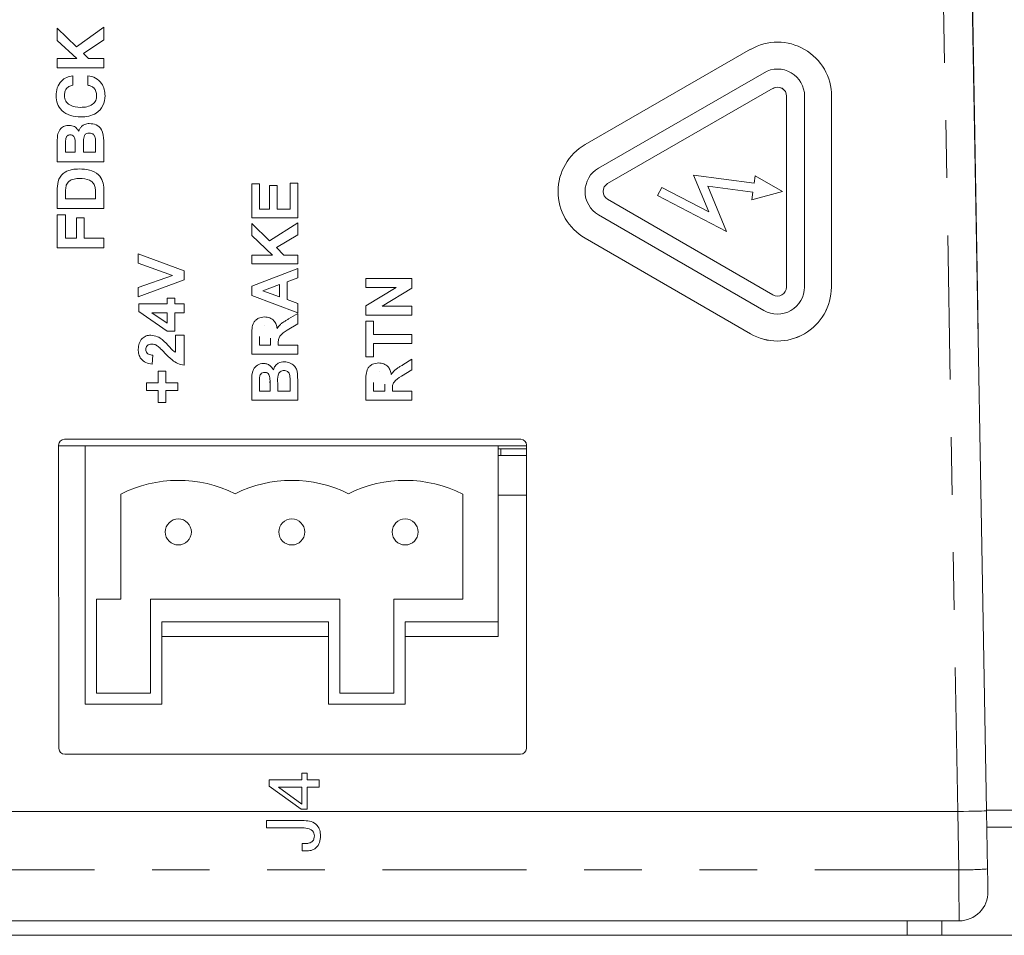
# Model space of a CAD drawing. Header units: inches. Extents: x 0.8 to 33.2, y 0.3 to 21.8.
# Tile 10 of 49: x 11.2 to 12.9, y 5.4 to 7. Entities that reach past the tile are written whole.
import ezdxf

# ---------------------------------------------------------------- set-up
doc = ezdxf.new("R2010")
doc.units = ezdxf.units.IN
doc.header["$MEASUREMENT"] = 0
doc.linetypes.add('PHANTOM', pattern=[0.5, 0.25, -0.05, 0.05, -0.05, 0.05, -0.05])

msp = doc.modelspace()

# ---------------------------------------------------------------- linework, layer by layer
at = {"color": 7, "linetype": 'Continuous', "lineweight": 15}
for p, q in [((12.8338, 7.8879), (12.8585, 6.4729)), ((12.8365, 7.7307), (12.8736, 5.6029)), ((11.2609, 6.9404), (11.2609, 6.9617)), ((11.2609, 6.9617), (11.2943, 6.9296)), ((11.2943, 6.9296), (11.3418, 6.9638)), ((11.3418, 6.9638), (11.3418, 6.9418)), ((11.2951, 6.9093), (11.2609, 6.9404)), ((11.2951, 6.9093), (11.2609, 6.9404)), ((11.2609, 6.9404), (11.2609, 6.9404)), ((11.3418, 6.9418), (11.3066, 6.9177)), ((11.3418, 6.9418), (11.3066, 6.9177)), ((11.3418, 6.9418), (11.3418, 6.9418)), ((12.4642, 6.9251), (12.177, 6.7596)), ((11.2609, 6.9093), (11.2951, 6.9093)), ((11.2609, 6.8927), (11.2609, 6.9093)), ((11.3066, 6.9177), (11.3154, 6.9093)), ((11.3154, 6.9093), (11.3418, 6.9093)), ((11.3418, 6.9093), (11.3418, 6.8927)), ((11.3418, 6.8927), (11.2609, 6.8927)), ((11.3418, 6.8927), (11.2609, 6.8927)), ((11.2609, 6.8927), (11.2609, 6.8927)), ((11.3418, 6.8927), (11.3418, 6.8927)), ((11.2878, 6.8792), (11.2878, 6.8626)), ((11.3138, 6.8626), (11.3138, 6.8792)), ((12.4876, 6.8845), (12.2004, 6.719)), ((11.2878, 6.8626), (11.2878, 6.8626)), ((11.3138, 6.8626), (11.3138, 6.8626)), ((12.5032, 6.8574), (12.216, 6.6919)), ((12.5032, 6.8574), (12.216, 6.6919)), ((11.2588, 6.8445), (11.2588, 6.8445)), ((11.3439, 6.8445), (11.3439, 6.8445)), ((12.5263, 6.5124), (12.5266, 6.8438)), ((12.5576, 6.5124), (12.5579, 6.8438)), ((12.5576, 6.5124), (12.5579, 6.8438)), ((12.6045, 6.5123), (12.6048, 6.8438)), ((12.6045, 6.5122), (12.6048, 6.8438)), ((11.3018, 6.8077), (11.3018, 6.8077)), ((11.2609, 6.7299), (11.2609, 6.7686)), ((11.2831, 6.7766), (11.2831, 6.7766)), ((11.3162, 6.7797), (11.3162, 6.7797)), ((11.2754, 6.7641), (11.2754, 6.7465)), ((11.292, 6.7465), (11.292, 6.7647)), ((11.3065, 6.7663), (11.3065, 6.7465)), ((11.3273, 6.7465), (11.3273, 6.7667)), ((11.3418, 6.7663), (11.3418, 6.7299)), ((11.2754, 6.7465), (11.292, 6.7465)), ((11.3065, 6.7465), (11.3273, 6.7465)), ((11.3418, 6.7299), (11.2609, 6.7299)), ((11.3418, 6.7299), (11.2609, 6.7299)), ((11.2609, 6.7299), (11.2609, 6.7299)), ((11.3418, 6.7299), (11.3418, 6.7299)), ((11.3, 6.7009), (11.3, 6.7009)), ((12.3653, 6.7065), (12.3916, 6.6427)), ((12.3653, 6.7065), (12.3916, 6.6427)), ((12.4703, 6.6926), (12.3653, 6.7065)), ((12.3653, 6.7065), (12.3653, 6.7065)), ((12.472, 6.7057), (12.4703, 6.6926)), ((12.5196, 6.6781), (12.472, 6.7057)), ((11.2609, 6.649), (11.2609, 6.6835)), ((11.2754, 6.6814), (11.2754, 6.6656)), ((11.3418, 6.6822), (11.3418, 6.649)), ((11.5984, 6.6325), (11.5984, 6.6918)), ((11.5984, 6.6918), (11.6117, 6.6918)), ((11.6117, 6.6918), (11.6117, 6.6478)), ((11.6291, 6.6478), (11.6291, 6.6888)), ((11.6291, 6.6888), (11.6424, 6.6888)), ((11.6424, 6.6888), (11.6424, 6.6478)), ((11.665, 6.6478), (11.665, 6.6928)), ((11.665, 6.6928), (11.6783, 6.6928)), ((11.6783, 6.6928), (11.6783, 6.6325)), ((12.31, 6.6853), (12.3028, 6.6714)), ((12.3916, 6.6427), (12.31, 6.6853)), ((12.3901, 6.6874), (12.4682, 6.6771)), ((12.3901, 6.6874), (12.4682, 6.6771)), ((12.4225, 6.609), (12.3901, 6.6874)), ((11.2754, 6.6656), (11.3273, 6.6656)), ((11.3273, 6.6656), (11.3273, 6.68)), ((12.216, 6.6649), (12.5029, 6.4989)), ((12.3028, 6.6714), (12.4225, 6.609)), ((12.3028, 6.6714), (12.4225, 6.609)), ((12.3028, 6.6714), (12.3028, 6.6714)), ((12.4665, 6.6639), (12.5196, 6.6781)), ((12.4665, 6.6639), (12.5196, 6.6781)), ((12.4682, 6.6771), (12.4665, 6.6639)), ((12.5196, 6.6781), (12.5196, 6.6781)), ((11.3418, 6.649), (11.2609, 6.649)), ((11.3418, 6.649), (11.2609, 6.649)), ((11.2609, 6.649), (11.2609, 6.649)), ((11.3418, 6.649), (11.3418, 6.649)), ((11.6117, 6.6478), (11.6291, 6.6478)), ((11.6424, 6.6478), (11.665, 6.6478)), ((12.4665, 6.6639), (12.4665, 6.6639)), ((11.2609, 6.5806), (11.2609, 6.6376)), ((11.2609, 6.6376), (11.2754, 6.6376)), ((11.2754, 6.6376), (11.2754, 6.5972)), ((11.2941, 6.5972), (11.2941, 6.6324)), ((11.2941, 6.6324), (11.3076, 6.6324)), ((11.3076, 6.6324), (11.3076, 6.5972)), ((11.6783, 6.6325), (11.5984, 6.6325)), ((11.6783, 6.6325), (11.5984, 6.6325)), ((11.5984, 6.6325), (11.5984, 6.6325)), ((11.6783, 6.6325), (11.6783, 6.6325)), ((12.2003, 6.6378), (12.4872, 6.4718)), ((12.2003, 6.6378), (12.4872, 6.4719)), ((11.5984, 6.6017), (11.5984, 6.6227)), ((11.5984, 6.6227), (11.6293, 6.5924)), ((11.6293, 6.5924), (11.6783, 6.6238)), ((11.6783, 6.6238), (11.6783, 6.6033)), ((11.2754, 6.5972), (11.2941, 6.5972)), ((11.3076, 6.5972), (11.3418, 6.5972)), ((11.3418, 6.5972), (11.3418, 6.5806)), ((11.6342, 6.568), (11.5984, 6.6017)), ((11.6342, 6.568), (11.5984, 6.6017)), ((11.5984, 6.6017), (11.5984, 6.6017)), ((11.6783, 6.6033), (11.6412, 6.5808)), ((11.6783, 6.6033), (11.6412, 6.5808)), ((11.6783, 6.6033), (11.6783, 6.6033)), ((12.1768, 6.5973), (12.4638, 6.4313)), ((12.1768, 6.5972), (12.4638, 6.4312)), ((12.4225, 6.609), (12.4225, 6.609)), ((11.3418, 6.5806), (11.2609, 6.5806)), ((11.3418, 6.5806), (11.2609, 6.5806)), ((11.2609, 6.5806), (11.2609, 6.5806)), ((11.3418, 6.5806), (11.3418, 6.5806)), ((11.6412, 6.5808), (11.6542, 6.568)), ((11.4014, 6.5537), (11.4014, 6.57)), ((11.4014, 6.57), (11.4813, 6.5406)), ((11.5984, 6.568), (11.6342, 6.568)), ((11.5984, 6.5526), (11.5984, 6.568)), ((11.6542, 6.568), (11.6783, 6.568)), ((11.6783, 6.568), (11.6783, 6.5526)), ((11.4608, 6.5327), (11.4014, 6.5537)), ((11.4608, 6.5327), (11.4014, 6.5537)), ((11.4014, 6.5537), (11.4014, 6.5537)), ((11.6783, 6.5526), (11.5984, 6.5526)), ((11.6783, 6.5526), (11.5984, 6.5526)), ((11.5984, 6.5526), (11.5984, 6.5526)), ((11.6783, 6.5526), (11.6783, 6.5526)), ((11.4014, 6.5116), (11.4608, 6.5327)), ((11.4813, 6.5406), (11.4813, 6.5249)), ((11.5984, 6.5141), (11.6783, 6.5445)), ((11.6783, 6.5282), (11.6598, 6.5214)), ((11.6783, 6.5282), (11.6598, 6.5214)), ((11.6783, 6.5445), (11.6783, 6.5282)), ((11.6783, 6.5282), (11.6783, 6.5282)), ((11.4813, 6.5249), (11.4014, 6.4953)), ((11.4813, 6.5249), (11.4014, 6.4953)), ((11.4014, 6.4953), (11.4014, 6.5116)), ((11.4813, 6.5249), (11.4813, 6.5249)), ((11.5984, 6.4979), (11.5984, 6.5141)), ((11.6465, 6.5166), (11.6179, 6.5061)), ((11.6465, 6.5166), (11.6179, 6.5061)), ((11.6465, 6.4956), (11.6465, 6.5166)), ((11.6598, 6.5214), (11.6598, 6.4908)), ((11.7964, 6.5117), (11.7964, 6.5271)), ((11.7964, 6.5271), (11.8763, 6.5271)), ((11.8489, 6.5117), (11.7964, 6.5117)), ((11.7964, 6.4797), (11.8489, 6.5117)), ((11.8489, 6.5117), (11.7964, 6.5117)), ((11.7964, 6.5117), (11.7964, 6.5117)), ((11.8763, 6.5105), (11.8246, 6.479)), ((11.8763, 6.5105), (11.8246, 6.479)), ((11.8763, 6.5271), (11.8763, 6.5105)), ((11.8763, 6.5105), (11.8763, 6.5105)), ((11.4014, 6.4953), (11.4014, 6.4953)), ((11.6783, 6.4677), (11.5984, 6.4979)), ((11.5984, 6.4979), (11.5984, 6.4979)), ((11.6783, 6.4677), (11.5984, 6.4979)), ((11.6179, 6.5061), (11.6465, 6.4956)), ((11.4025, 6.4697), (11.4025, 6.4831)), ((11.4025, 6.4831), (11.4516, 6.4831)), ((11.4516, 6.4831), (11.4516, 6.4933)), ((11.4516, 6.4933), (11.4649, 6.4933)), ((11.4649, 6.4933), (11.4649, 6.4831)), ((11.4649, 6.4831), (11.4813, 6.4831)), ((11.4813, 6.4831), (11.4813, 6.4677)), ((11.6598, 6.4908), (11.6783, 6.4841)), ((11.6783, 6.4841), (11.6783, 6.4677)), ((11.7964, 6.4636), (11.7964, 6.4797)), ((11.8246, 6.479), (11.8763, 6.479)), ((11.8763, 6.479), (11.8763, 6.4636)), ((11.4516, 6.436), (11.4025, 6.4697)), ((11.4516, 6.436), (11.4025, 6.4697)), ((11.4025, 6.4697), (11.4025, 6.4697)), ((11.4516, 6.4677), (11.425, 6.4677)), ((11.425, 6.4677), (11.4516, 6.4494)), ((11.4516, 6.4677), (11.425, 6.4677)), ((11.4516, 6.4494), (11.4516, 6.4677)), ((11.4813, 6.4677), (11.4649, 6.4677)), ((11.4813, 6.4677), (11.4649, 6.4677)), ((11.4649, 6.4677), (11.4649, 6.436)), ((11.4813, 6.4677), (11.4813, 6.4677)), ((11.6625, 6.457), (11.6783, 6.4667)), ((11.6783, 6.4677), (11.6783, 6.4677)), ((11.6783, 6.4667), (11.6783, 6.4487)), ((11.8763, 6.4636), (11.7964, 6.4636)), ((11.7964, 6.4636), (11.7964, 6.4636)), ((11.8763, 6.4636), (11.7964, 6.4636)), ((11.8763, 6.4636), (11.8763, 6.4636)), ((11.6213, 6.4452), (11.6213, 6.4452)), ((11.6783, 6.4487), (11.6601, 6.4374)), ((11.6783, 6.4487), (11.6601, 6.4374)), ((11.6783, 6.4487), (11.6783, 6.4487)), ((11.7964, 6.391), (11.7964, 6.4534)), ((11.7964, 6.4534), (11.8097, 6.4534)), ((11.8097, 6.4534), (11.8097, 6.4298)), ((11.4649, 6.436), (11.4516, 6.436)), ((11.4516, 6.436), (11.4516, 6.436)), ((11.4649, 6.436), (11.4516, 6.436)), ((11.4649, 6.436), (11.4649, 6.436)), ((11.4659, 6.4288), (11.4813, 6.4288)), ((11.4659, 6.3992), (11.4659, 6.4288)), ((11.4813, 6.4288), (11.4813, 6.3766)), ((11.5984, 6.3961), (11.5984, 6.4296)), ((11.6601, 6.4374), (11.6601, 6.4374)), ((11.8097, 6.4298), (11.8763, 6.4298)), ((11.8763, 6.4298), (11.8763, 6.4145)), ((11.4252, 6.4135), (11.4252, 6.4135)), ((11.4344, 6.4104), (11.4344, 6.4104)), ((11.6117, 6.4245), (11.6117, 6.4114)), ((11.6117, 6.4114), (11.6312, 6.4114)), ((11.6312, 6.4114), (11.6312, 6.4238)), ((11.6445, 6.4149), (11.6445, 6.4114)), ((11.6445, 6.4114), (11.6783, 6.4114)), ((11.6783, 6.4114), (11.6783, 6.3961)), ((11.8763, 6.4145), (11.8097, 6.4145)), ((11.8763, 6.4145), (11.8097, 6.4145)), ((11.8097, 6.4145), (11.8097, 6.391)), ((11.8763, 6.4145), (11.8763, 6.4145)), ((11.4014, 6.4043), (11.4014, 6.4043)), ((11.427, 6.394), (11.4255, 6.3787)), ((11.427, 6.394), (11.4255, 6.3787)), ((11.427, 6.394), (11.427, 6.394)), ((11.4473, 6.3982), (11.4473, 6.3982)), ((11.6783, 6.3961), (11.5984, 6.3961)), ((11.6783, 6.3961), (11.5984, 6.3961)), ((11.5984, 6.3961), (11.5984, 6.3961)), ((11.6783, 6.3961), (11.6783, 6.3961)), ((11.8097, 6.391), (11.7964, 6.391)), ((11.7964, 6.391), (11.7964, 6.391)), ((11.8097, 6.391), (11.7964, 6.391)), ((11.8097, 6.391), (11.8097, 6.391)), ((11.4255, 6.3787), (11.4255, 6.3787)), ((11.4813, 6.3766), (11.4813, 6.3766)), ((11.8605, 6.3772), (11.8763, 6.3869)), ((11.8763, 6.3869), (11.8763, 6.3689)), ((11.4362, 6.3459), (11.4362, 6.3664)), ((11.4362, 6.3664), (11.4495, 6.3664)), ((11.4495, 6.3664), (11.4495, 6.3459)), ((11.6208, 6.3643), (11.6208, 6.3643)), ((11.6544, 6.3674), (11.6544, 6.3674)), ((11.6645, 6.3589), (11.6645, 6.3589)), ((11.8193, 6.3654), (11.8193, 6.3654)), ((11.8763, 6.3689), (11.8581, 6.3576)), ((11.8763, 6.3689), (11.8581, 6.3576)), ((11.8581, 6.3576), (11.8581, 6.3576)), ((11.8763, 6.3689), (11.8763, 6.3689)), ((11.4158, 6.3326), (11.4158, 6.3459)), ((11.4158, 6.3459), (11.4362, 6.3459)), ((11.4495, 6.3459), (11.47, 6.3459)), ((11.47, 6.3459), (11.47, 6.3326)), ((11.5984, 6.3162), (11.5984, 6.3484)), ((11.6117, 6.3413), (11.6117, 6.3316)), ((11.612, 6.3558), (11.612, 6.3558)), ((11.6299, 6.355), (11.6299, 6.355)), ((11.6302, 6.3316), (11.6302, 6.3427)), ((11.6435, 6.3453), (11.6435, 6.3316)), ((11.665, 6.3316), (11.665, 6.3473)), ((11.6783, 6.3433), (11.6783, 6.3162)), ((11.7964, 6.3162), (11.7964, 6.3497)), ((11.8097, 6.3446), (11.8097, 6.3316)), ((11.8292, 6.3316), (11.8292, 6.344)), ((11.4362, 6.3326), (11.4158, 6.3326)), ((11.4362, 6.3326), (11.4158, 6.3326)), ((11.4158, 6.3326), (11.4158, 6.3326)), ((11.4362, 6.3122), (11.4362, 6.3326)), ((11.47, 6.3326), (11.4495, 6.3326)), ((11.47, 6.3326), (11.4495, 6.3326)), ((11.4495, 6.3326), (11.4495, 6.3122)), ((11.47, 6.3326), (11.47, 6.3326)), ((11.6117, 6.3316), (11.6302, 6.3316)), ((11.6435, 6.3316), (11.665, 6.3316)), ((11.8097, 6.3316), (11.8292, 6.3316)), ((11.8425, 6.335), (11.8425, 6.3316)), ((11.8425, 6.3316), (11.8763, 6.3316)), ((11.8763, 6.3316), (11.8763, 6.3162)), ((11.4495, 6.3122), (11.4362, 6.3122)), ((11.4495, 6.3122), (11.4362, 6.3122)), ((11.4362, 6.3122), (11.4362, 6.3122)), ((11.4495, 6.3122), (11.4495, 6.3122)), ((11.6783, 6.3162), (11.5984, 6.3162)), ((11.6783, 6.3162), (11.5984, 6.3162)), ((11.5984, 6.3162), (11.5984, 6.3162)), ((11.6783, 6.3162), (11.6783, 6.3162)), ((11.8763, 6.3162), (11.7964, 6.3162)), ((11.8763, 6.3162), (11.7964, 6.3162)), ((11.7964, 6.3162), (11.7964, 6.3162)), ((11.8763, 6.3162), (11.8763, 6.3162)), ((11.2638, 5.7114), (11.2633, 6.2381)), ((11.2733, 6.2481), (12.0655, 6.2481)), ((12.0755, 6.2381), (12.075, 5.7114)), ((11.2633, 6.2368), (11.3092, 6.2368)), ((11.3092, 6.2368), (11.3092, 5.9313)), ((12.0262, 6.2368), (11.3092, 6.2368)), ((12.0262, 5.9313), (12.0262, 6.2368)), ((12.0262, 6.2368), (12.0755, 6.2368)), ((12.0262, 6.2318), (12.0755, 6.2318)), ((12.0262, 6.22), (12.0754, 6.22)), ((12.031, 6.2318), (12.031, 6.22)), ((11.371, 6.1527), (11.371, 5.9706)), ((11.9647, 5.9706), (11.9647, 6.1527)), ((12.0754, 6.1511), (12.0262, 6.1511)), ((11.371, 5.9706), (11.329, 5.9706)), ((11.329, 5.9706), (11.329, 5.8076)), ((11.4226, 5.9706), (11.7514, 5.9706)), ((11.4226, 5.8076), (11.4226, 5.9706)), ((11.7514, 5.9706), (11.7514, 5.8076)), ((11.8451, 5.8076), (11.8451, 5.9706)), ((11.8451, 5.9706), (11.9647, 5.9706)), ((11.3092, 5.9313), (11.3093, 5.9313)), ((11.3092, 5.9059), (11.3092, 5.9313)), ((11.3093, 5.9313), (11.3093, 5.788)), ((11.4423, 5.788), (11.4423, 5.9313)), ((11.4423, 5.9313), (11.7317, 5.9313)), ((11.7317, 5.9313), (11.7317, 5.788)), ((11.8647, 5.9313), (12.0262, 5.9313)), ((11.8647, 5.788), (11.8647, 5.9313)), ((12.0262, 5.9059), (12.0262, 5.9313)), ((11.3092, 5.9059), (11.3093, 5.9059)), ((11.4423, 5.9059), (11.7317, 5.9059)), ((11.8647, 5.9059), (12.0262, 5.9059)), ((11.329, 5.8076), (11.4226, 5.8076)), ((11.7514, 5.8076), (11.8451, 5.8076)), ((11.3093, 5.788), (11.4423, 5.788)), ((11.7317, 5.788), (11.8647, 5.788)), ((12.065, 5.7014), (11.2738, 5.7014)), ((11.6287, 5.6459), (11.6287, 5.6567)), ((11.6287, 5.6567), (11.6853, 5.6567)), ((11.6853, 5.6567), (11.6853, 5.6682)), ((11.6853, 5.6682), (11.6946, 5.6682)), ((11.6946, 5.6682), (11.6946, 5.6567)), ((11.6946, 5.6567), (11.7153, 5.6567)), ((11.7153, 5.6567), (11.7153, 5.6439)), ((11.6842, 5.6058), (11.6287, 5.6459)), ((11.6287, 5.6459), (11.6842, 5.6058)), ((11.6287, 5.6459), (11.6287, 5.6459)), ((11.6853, 5.6439), (11.6449, 5.6439)), ((11.6449, 5.6439), (11.6853, 5.6147)), ((11.6449, 5.6439), (11.6853, 5.6439)), ((11.6853, 5.6147), (11.6853, 5.6439)), ((11.7153, 5.6439), (11.6946, 5.6439)), ((11.6946, 5.6439), (11.6946, 5.6058)), ((11.6946, 5.6439), (11.7153, 5.6439)), ((11.7153, 5.6439), (11.7153, 5.6439)), ((11.6946, 5.6058), (11.6842, 5.6058)), ((11.6842, 5.6058), (11.6946, 5.6058)), ((11.6842, 5.6058), (11.6842, 5.6058)), ((11.6946, 5.6058), (11.6946, 5.6058)), ((12.8236, 5.602), (6.1322, 5.602)), ((12.8237, 5.602), (12.8236, 5.602)), ((12.8736, 5.6029), (12.8754, 5.5022)), ((11.6243, 5.5861), (11.6897, 5.5861)), ((11.6243, 5.5861), (11.6897, 5.5861)), ((11.6243, 5.5861), (11.6243, 5.5861)), ((11.6243, 5.5733), (11.6243, 5.5861)), ((11.6896, 5.5733), (11.6243, 5.5733)), ((11.6897, 5.5861), (11.6897, 5.5861)), ((13.1909, 5.5745), (12.8741, 5.5745)), ((11.7177, 5.5598), (11.7177, 5.5598)), ((11.6862, 5.5464), (11.6924, 5.5464)), ((11.6862, 5.5336), (11.6862, 5.5464)), ((11.6862, 5.5464), (11.6924, 5.5464)), ((11.6862, 5.5464), (11.6862, 5.5464)), ((11.6924, 5.5464), (11.6924, 5.5464)), ((11.6924, 5.5336), (11.6862, 5.5336)), ((12.6329, 5.412), (6.3229, 5.412)), ((12.8007, 5.412), (12.6329, 5.412)), ((12.7359, 5.387), (12.7359, 5.412)), ((12.8261, 5.412), (12.8007, 5.412)), ((6.2199, 5.387), (12.7359, 5.387)), ((12.7959, 5.387), (12.7359, 5.387)), ((12.7959, 5.387), (13.1909, 5.387))]:
    msp.add_line(p, q, dxfattribs=at)
at = {"color": 7, "linetype": 'PHANTOM', "lineweight": 0}
for p, q in [((12.8237, 5.602), (12.7865, 7.7307)), ((12.5032, 6.8574), (12.5032, 6.8574)), ((12.216, 6.6919), (12.216, 6.6919)), ((12.2003, 6.6378), (12.2003, 6.6378)), ((12.1768, 6.5973), (12.1768, 6.5972)), ((12.5576, 6.5124), (12.5576, 6.5124)), ((12.6045, 6.5123), (12.6045, 6.5122)), ((12.4872, 6.4719), (12.4872, 6.4718)), ((12.4638, 6.4313), (12.4638, 6.4312)), ((12.8254, 5.5004), (12.8236, 5.602)), ((12.8736, 5.6045), (13.2509, 5.6045)), ((12.8254, 5.5004), (6.1304, 5.5004)), ((12.7959, 5.412), (12.7959, 5.387))]:
    msp.add_line(p, q, dxfattribs=at)
at = {"color": 7, "linetype": 'Continuous', "lineweight": 15, "flags": 128}
for points in [[(12.8585, 6.4729), (12.8586, 6.4658), (12.8587, 6.4591), (12.8588, 6.4529), (12.8589, 6.4475), (12.859, 6.443), (12.859, 6.4397), (12.8591, 6.4377), (12.8591, 6.437)], [(12.8736, 5.6029), (12.8727, 5.6029), (12.8698, 5.6028), (12.8652, 5.6027), (12.859, 5.6026), (12.8514, 5.6025), (12.8428, 5.6023), (12.8334, 5.6022), (12.8237, 5.602)], [(12.8754, 5.5022), (12.8755, 5.4945), (12.8757, 5.4871), (12.8758, 5.4803), (12.8759, 5.4743), (12.876, 5.4695), (12.876, 5.4658), (12.8761, 5.4636), (12.8761, 5.4629)]]:
    msp.add_lwpolyline(points, dxfattribs=at)
at = {"color": 7, "linetype": 'PHANTOM', "lineweight": 0, "flags": 128}
msp.add_lwpolyline([(12.8261, 5.412), (12.8261, 5.4137), (12.826, 5.4187), (12.826, 5.4268), (12.8259, 5.4378), (12.8258, 5.4512), (12.8257, 5.4665), (12.8255, 5.4831), (12.8254, 5.5004)], dxfattribs=at)
at = {"color": 7, "linetype": 'Continuous', "lineweight": 15}
for centre in [(11.471, 6.0872), (11.6679, 6.0872), (11.8647, 6.0872)]:
    msp.add_circle(centre, 0.0226, dxfattribs=at)
for centre, radius, start, end in [((12.511, 6.8438), 0.0937, 359.9549, 119.9478), ((12.511, 6.8439), 0.0469, 359.9546, 119.9482), ((12.511, 6.8439), 0.0156, 359.9542, 119.9485), ((12.511, 6.8438), 0.0156, 359.9549, 119.9479), ((12.2238, 6.6784), 0.0937, 119.9408, 239.9543), ((12.2238, 6.6784), 0.0469, 119.9406, 239.9542), ((12.2238, 6.6784), 0.0156, 119.9408, 239.9549), ((12.2238, 6.6784), 0.0156, 119.9322, 180), ((12.2238, 6.6783), 0.0937, 180, 239.9535), ((12.2238, 6.6784), 0.0469, 180, 239.9535), ((12.5107, 6.5124), 0.0937, 239.9473, 359.9404), ((12.5107, 6.5123), 0.0937, 239.9473, 359.9404), ((12.5107, 6.5124), 0.0469, 239.9474, 359.9402), ((12.5107, 6.5124), 0.0469, 239.9474, 359.9402), ((12.5107, 6.5124), 0.0156, 239.9473, 359.9407), ((11.471, 5.9568), 0.22, 63.4238, 117.0357), ((11.6679, 5.9568), 0.22, 63.4238, 116.5762), ((11.8647, 5.9568), 0.22, 62.9643, 116.5762), ((12.8261, 5.462), 0.05, 270, 1)]:
    msp.add_arc(centre, radius, start, end, dxfattribs=at)
at = {"color": 7, "linetype": 'PHANTOM', "lineweight": 0}
msp.add_arc((12.8254, 6.2178), 0.7174, 270.0014, 273.9974, dxfattribs=at)
at = {"color": 7, "linetype": 'Continuous', "lineweight": 15}
for centre, major_axis, ratio, start_param, end_param in [((11.2733, 6.238), (-0.00618, 0.00791), 0.99624, 5.621924, 7.189981), ((12.0655, 6.238), (0.00618, 0.00791), 0.99624, 5.37639, 6.944447), ((11.2738, 5.7114), (0.00852, 0.00527), 0.997962, 2.589783, 4.157841), ((12.065, 5.7114), (0.00852, -0.00527), 0.997962, 5.266937, 6.834995)]:
    msp.add_ellipse(centre, major_axis=major_axis, ratio=ratio, start_param=start_param, end_param=end_param, dxfattribs=at)
for points, knots in [([(11.2588, 6.8445), (11.2592, 6.8492), (11.2599, 6.8585), (11.2671, 6.8699), (11.277, 6.8771), (11.2842, 6.8785), (11.2878, 6.8792)], [0, 0, 0, 0, 0.2802168, 0.5596298, 0.7796356, 1, 1, 1, 1]), ([(11.3138, 6.8792), (11.3185, 6.8783), (11.3278, 6.8763), (11.3379, 6.8669), (11.3432, 6.8557), (11.3436, 6.8482), (11.3439, 6.8445)], [0, 0, 0, 0, 0.279853, 0.559059, 0.779325, 1, 1, 1, 1]), ([(11.2878, 6.8626), (11.2855, 6.8621), (11.2808, 6.861), (11.276, 6.8559), (11.2736, 6.8502), (11.2734, 6.8464), (11.2733, 6.8446)], [0, 0, 0, 0, 0.279548, 0.55887, 0.779221, 1, 1, 1, 1]), ([(11.2878, 6.8626), (11.2855, 6.8621), (11.2808, 6.861), (11.276, 6.8559), (11.2736, 6.8502), (11.2734, 6.8464), (11.2733, 6.8446)], [0, 0, 0, 0, 0.279548, 0.558871, 0.779221, 1, 1, 1, 1]), ([(11.3293, 6.8446), (11.3291, 6.847), (11.3287, 6.852), (11.3248, 6.8579), (11.3195, 6.8616), (11.3157, 6.8623), (11.3138, 6.8626)], [0, 0, 0, 0, 0.280163, 0.559421, 0.779484, 1, 1, 1, 1]), ([(11.3293, 6.8446), (11.3291, 6.847), (11.3287, 6.852), (11.3248, 6.8579), (11.3195, 6.8616), (11.3157, 6.8623), (11.3138, 6.8626)], [0, 0, 0, 0, 0.280164, 0.559422, 0.779484, 1, 1, 1, 1]), ([(11.3018, 6.8077), (11.2958, 6.808), (11.2839, 6.8088), (11.2689, 6.8173), (11.26, 6.8304), (11.2592, 6.8398), (11.2588, 6.8445)], [0, 0, 0, 0, 0.280713, 0.56002, 0.779725, 1, 1, 1, 1]), ([(11.3018, 6.8077), (11.2958, 6.808), (11.2839, 6.8088), (11.2689, 6.8173), (11.26, 6.8304), (11.2592, 6.8398), (11.2588, 6.8445)], [0, 0, 0, 0, 0.280713, 0.56002, 0.779725, 1, 1, 1, 1]), ([(11.2733, 6.8446), (11.2738, 6.8413), (11.2746, 6.8347), (11.2851, 6.8255), (11.295, 6.8247), (11.3017, 6.8243)], [0, 0, 0, 0, 0.249904, 0.500011, 1, 1, 1, 1]), ([(11.3017, 6.8243), (11.3053, 6.8244), (11.3125, 6.8248), (11.322, 6.8287), (11.3285, 6.836), (11.329, 6.8417), (11.3293, 6.8446)], [0, 0, 0, 0, 0.281169, 0.560964, 0.780299, 1, 1, 1, 1]), ([(11.3439, 6.8445), (11.3432, 6.8386), (11.342, 6.8267), (11.3299, 6.8141), (11.3157, 6.8084), (11.3064, 6.8079), (11.3018, 6.8077)], [0, 0, 0, 0, 0.279511, 0.558309, 0.77889, 1, 1, 1, 1]), ([(11.3439, 6.8445), (11.3432, 6.8386), (11.342, 6.8267), (11.3299, 6.8141), (11.3157, 6.8084), (11.3064, 6.8079), (11.3018, 6.8077)], [0, 0, 0, 0, 0.279513, 0.55831, 0.778891, 1, 1, 1, 1]), ([(11.2609, 6.7686), (11.2611, 6.7719), (11.2614, 6.7787), (11.2659, 6.7873), (11.2733, 6.7925), (11.2786, 6.7929), (11.2813, 6.7931)], [0, 0, 0, 0, 0.280929, 0.560219, 0.779727, 1, 1, 1, 1]), ([(11.2813, 6.7931), (11.2846, 6.7928), (11.2907, 6.7922), (11.2947, 6.7877), (11.2965, 6.7858)], [0, 0, 0, 0, 0.559502, 1, 1, 1, 1]), ([(11.2965, 6.7858), (11.2968, 6.7853), (11.2974, 6.7844), (11.2979, 6.7835), (11.2981, 6.7831)], [0, 0, 0, 0, 0.559822, 1, 1, 1, 1]), ([(11.2981, 6.7831), (11.2985, 6.7841), (11.2992, 6.7858), (11.3003, 6.7874), (11.3007, 6.7881)], [0, 0, 0, 0, 0.559848, 1, 1, 1, 1]), ([(11.3007, 6.7881), (11.3018, 6.7895), (11.3038, 6.7922), (11.3092, 6.7956), (11.3136, 6.796), (11.3164, 6.7963)], [0, 0, 0, 0, 0.2805118, 0.5607926, 1, 1, 1, 1]), ([(11.3164, 6.7963), (11.3206, 6.7959), (11.329, 6.7952), (11.3406, 6.784), (11.3413, 6.7731), (11.3418, 6.7663)], [0, 0, 0, 0, 0.280918, 0.55991, 1, 1, 1, 1]), ([(11.2831, 6.7766), (11.2824, 6.7765), (11.281, 6.7764), (11.2791, 6.7755), (11.2776, 6.7741), (11.2756, 6.7704), (11.2755, 6.7669), (11.2754, 6.7641)], [0, 0, 0, 0, 0.125314, 0.250617, 0.375765, 0.501181, 1, 1, 1, 1]), ([(11.2831, 6.7766), (11.2824, 6.7765), (11.281, 6.7764), (11.2791, 6.7755), (11.2776, 6.7741), (11.2756, 6.7704), (11.2755, 6.7669), (11.2754, 6.7641)], [0, 0, 0, 0, 0.125314, 0.250617, 0.375766, 0.501181, 1, 1, 1, 1]), ([(11.292, 6.7647), (11.2919, 6.7663), (11.2918, 6.7694), (11.2903, 6.7737), (11.2869, 6.7763), (11.2844, 6.7765), (11.2831, 6.7766)], [0, 0, 0, 0, 0.281198, 0.560841, 0.77996, 1, 1, 1, 1]), ([(11.292, 6.7647), (11.2919, 6.7663), (11.2918, 6.7694), (11.2903, 6.7737), (11.2869, 6.7763), (11.2844, 6.7765), (11.2831, 6.7766)], [0, 0, 0, 0, 0.281198, 0.560841, 0.77996, 1, 1, 1, 1]), ([(11.3162, 6.7797), (11.3146, 6.7795), (11.3122, 6.7793), (11.3097, 6.7774), (11.3069, 6.7736), (11.3067, 6.7696), (11.3065, 6.7663)], [0, 0, 0, 0, 0.2498477, 0.3755089, 0.5011948, 1, 1, 1, 1]), ([(11.3162, 6.7797), (11.3146, 6.7795), (11.3122, 6.7793), (11.3097, 6.7774), (11.3069, 6.7736), (11.3067, 6.7696), (11.3065, 6.7663)], [0, 0, 0, 0, 0.249848, 0.375504, 0.501196, 1, 1, 1, 1]), ([(11.3273, 6.7667), (11.3272, 6.7685), (11.327, 6.7721), (11.3247, 6.7769), (11.3205, 6.7794), (11.3176, 6.7796), (11.3162, 6.7797)], [0, 0, 0, 0, 0.281121, 0.559834, 0.779295, 1, 1, 1, 1]), ([(11.3273, 6.7667), (11.3272, 6.7685), (11.327, 6.7721), (11.3247, 6.7769), (11.3205, 6.7794), (11.3176, 6.7796), (11.3162, 6.7797)], [0, 0, 0, 0, 0.281121, 0.559834, 0.779295, 1, 1, 1, 1]), ([(11.2609, 6.6835), (11.2613, 6.6891), (11.2621, 6.7001), (11.273, 6.7122), (11.2865, 6.7169), (11.2951, 6.7173), (11.2994, 6.7174)], [0, 0, 0, 0, 0.280133, 0.558107, 0.778709, 1, 1, 1, 1]), ([(11.2994, 6.7174), (11.3052, 6.7172), (11.3169, 6.7166), (11.3323, 6.7093), (11.3408, 6.6961), (11.3415, 6.6868), (11.3418, 6.6822)], [0, 0, 0, 0, 0.281121, 0.56016, 0.779522, 1, 1, 1, 1]), ([(11.3, 6.7009), (11.2967, 6.7007), (11.29, 6.7004), (11.2811, 6.6968), (11.2759, 6.6893), (11.2756, 6.6841), (11.2754, 6.6814)], [0, 0, 0, 0, 0.2812615, 0.5605302, 0.7796187, 1, 1, 1, 1]), ([(11.3, 6.7009), (11.2967, 6.7007), (11.29, 6.7004), (11.2811, 6.6968), (11.2759, 6.6893), (11.2756, 6.6841), (11.2754, 6.6814)], [0, 0, 0, 0, 0.281262, 0.56053, 0.779619, 1, 1, 1, 1]), ([(11.3273, 6.68), (11.3271, 6.6825), (11.3268, 6.6873), (11.3231, 6.694), (11.3142, 6.7001), (11.3059, 6.7006), (11.3, 6.7009)], [0, 0, 0, 0, 0.187259, 0.37374, 0.560538, 1, 1, 1, 1]), ([(11.3273, 6.68), (11.3271, 6.6825), (11.3268, 6.6873), (11.3231, 6.6939), (11.3142, 6.7001), (11.3059, 6.7006), (11.3, 6.7009)], [0, 0, 0, 0, 0.187263, 0.373744, 0.560538, 1, 1, 1, 1]), ([(11.5984, 6.4296), (11.5985, 6.4332), (11.5986, 6.4404), (11.6005, 6.4497), (11.6053, 6.4553), (11.6114, 6.4595), (11.6169, 6.4601), (11.6206, 6.4605)], [0, 0, 0, 0, 0.251138, 0.500536, 0.625742, 0.751055, 1, 1, 1, 1]), ([(11.6206, 6.4605), (11.6236, 6.4603), (11.6298, 6.4598), (11.6371, 6.4546), (11.6411, 6.4476), (11.642, 6.4429), (11.6425, 6.4405)], [0, 0, 0, 0, 0.279942, 0.558974, 0.779183, 1, 1, 1, 1]), ([(11.6425, 6.4405), (11.6442, 6.443), (11.6471, 6.447), (11.6526, 6.4511), (11.6575, 6.4541), (11.6608, 6.4561), (11.6625, 6.457)], [0, 0, 0, 0, 0.339562, 0.559574, 0.779779, 1, 1, 1, 1]), ([(11.4014, 6.4043), (11.4017, 6.4078), (11.4021, 6.4147), (11.4075, 6.423), (11.415, 6.4281), (11.4204, 6.4286), (11.4232, 6.4288)], [0, 0, 0, 0, 0.280574, 0.559721, 0.779754, 1, 1, 1, 1]), ([(11.4232, 6.4288), (11.4273, 6.4283), (11.4346, 6.4274), (11.4406, 6.423), (11.4432, 6.4211)], [0, 0, 0, 0, 0.558517, 1, 1, 1, 1]), ([(11.6601, 6.4374), (11.6553, 6.4345), (11.6486, 6.4305), (11.6444, 6.4213), (11.6445, 6.417), (11.6445, 6.4149)], [0, 0, 0, 0, 0.5609876, 0.7793047, 1, 1, 1, 1]), ([(11.6601, 6.4374), (11.6553, 6.4345), (11.6486, 6.4305), (11.6444, 6.4213), (11.6445, 6.417), (11.6445, 6.4149)], [0, 0, 0, 0, 0.560986, 0.779303, 1, 1, 1, 1]), ([(11.4252, 6.4135), (11.4237, 6.4134), (11.4207, 6.4132), (11.417, 6.411), (11.415, 6.4075), (11.4148, 6.4052), (11.4147, 6.404)], [0, 0, 0, 0, 0.280622, 0.559499, 0.779385, 1, 1, 1, 1]), ([(11.4252, 6.4135), (11.4237, 6.4134), (11.4207, 6.4132), (11.417, 6.411), (11.415, 6.4075), (11.4148, 6.4052), (11.4147, 6.404)], [0, 0, 0, 0, 0.280621, 0.559499, 0.77938, 1, 1, 1, 1]), ([(11.4344, 6.4104), (11.4328, 6.4114), (11.43, 6.4131), (11.4267, 6.4133), (11.4252, 6.4135)], [0, 0, 0, 0, 0.560061, 1, 1, 1, 1]), ([(11.4344, 6.4104), (11.4328, 6.4114), (11.43, 6.4131), (11.4267, 6.4133), (11.4252, 6.4135)], [0, 0, 0, 0, 0.560063, 1, 1, 1, 1]), ([(11.4473, 6.3982), (11.4451, 6.4006), (11.441, 6.4049), (11.4364, 6.4088), (11.4344, 6.4104)], [0, 0, 0, 0, 0.560236, 1, 1, 1, 1]), ([(11.4473, 6.3982), (11.4451, 6.4006), (11.441, 6.4049), (11.4364, 6.4088), (11.4344, 6.4104)], [0, 0, 0, 0, 0.560239, 1, 1, 1, 1]), ([(11.4432, 6.4211), (11.4458, 6.4186), (11.4502, 6.4146), (11.4556, 6.4085), (11.4602, 6.4032), (11.464, 6.4005), (11.4659, 6.3992)], [0, 0, 0, 0, 0.339989, 0.560193, 0.780381, 1, 1, 1, 1]), ([(11.4255, 6.3787), (11.4219, 6.3792), (11.4146, 6.3803), (11.4061, 6.3869), (11.402, 6.3957), (11.4016, 6.4014), (11.4014, 6.4043)], [0, 0, 0, 0, 0.280752, 0.55897, 0.779274, 1, 1, 1, 1]), ([(11.4255, 6.3787), (11.4219, 6.3792), (11.4146, 6.3803), (11.4061, 6.3869), (11.402, 6.3957), (11.4016, 6.4014), (11.4014, 6.4043)], [0, 0, 0, 0, 0.280752, 0.558969, 0.779274, 1, 1, 1, 1]), ([(11.4147, 6.404), (11.4148, 6.4029), (11.415, 6.4007), (11.4166, 6.3977), (11.4206, 6.3947), (11.4244, 6.3943), (11.427, 6.394)], [0, 0, 0, 0, 0.187233, 0.374083, 0.560698, 1, 1, 1, 1]), ([(11.4813, 6.3766), (11.4775, 6.3774), (11.4699, 6.3789), (11.4584, 6.3868), (11.4515, 6.3939), (11.4473, 6.3982)], [0, 0, 0, 0, 0.279579, 0.559339, 1, 1, 1, 1]), ([(11.4813, 6.3766), (11.4775, 6.3774), (11.4699, 6.3789), (11.4584, 6.3868), (11.4515, 6.3939), (11.4473, 6.3982)], [0, 0, 0, 0, 0.279579, 0.55934, 1, 1, 1, 1]), ([(11.5984, 6.3484), (11.5983, 6.3557), (11.598, 6.3668), (11.6068, 6.3762), (11.6132, 6.3793), (11.6168, 6.3796), (11.6185, 6.3797)], [0, 0, 0, 0, 0.49935, 0.748652, 0.874279, 1, 1, 1, 1]), ([(11.6185, 6.3797), (11.6205, 6.3795), (11.6245, 6.3792), (11.6312, 6.3759), (11.6341, 6.3715), (11.6358, 6.3689)], [0, 0, 0, 0, 0.28092, 0.561821, 1, 1, 1, 1]), ([(11.6358, 6.3689), (11.6368, 6.3711), (11.6386, 6.3755), (11.6452, 6.3815), (11.6514, 6.3823), (11.6551, 6.3828)], [0, 0, 0, 0, 0.281048, 0.561616, 1, 1, 1, 1]), ([(11.6551, 6.3828), (11.6582, 6.3824), (11.6644, 6.3816), (11.6719, 6.3766), (11.6765, 6.3699), (11.6773, 6.365), (11.6777, 6.3626)], [0, 0, 0, 0, 0.279787, 0.559454, 0.779461, 1, 1, 1, 1]), ([(11.7964, 6.3497), (11.7965, 6.3534), (11.7966, 6.3606), (11.7985, 6.3698), (11.8033, 6.3755), (11.8094, 6.3796), (11.8149, 6.3803), (11.8186, 6.3807)], [0, 0, 0, 0, 0.251139, 0.500538, 0.625744, 0.751054, 1, 1, 1, 1]), ([(11.8186, 6.3807), (11.8216, 6.3805), (11.8278, 6.3799), (11.8351, 6.3747), (11.8391, 6.3678), (11.84, 6.3631), (11.8405, 6.3607)], [0, 0, 0, 0, 0.2799466, 0.5589745, 0.779185, 1, 1, 1, 1]), ([(11.8405, 6.3607), (11.8422, 6.3631), (11.8451, 6.3671), (11.8506, 6.3712), (11.8555, 6.3743), (11.8588, 6.3762), (11.8605, 6.3772)], [0, 0, 0, 0, 0.33956, 0.559575, 0.779778, 1, 1, 1, 1]), ([(11.6208, 6.3643), (11.6195, 6.3642), (11.617, 6.364), (11.6131, 6.3611), (11.6124, 6.3578), (11.612, 6.3558)], [0, 0, 0, 0, 0.281068, 0.561092, 1, 1, 1, 1]), ([(11.6208, 6.3643), (11.6195, 6.3642), (11.617, 6.364), (11.6131, 6.3611), (11.6124, 6.3578), (11.612, 6.3558)], [0, 0, 0, 0, 0.281067, 0.561088, 1, 1, 1, 1]), ([(11.6299, 6.355), (11.6297, 6.3563), (11.6292, 6.359), (11.6271, 6.3622), (11.624, 6.3641), (11.6219, 6.3643), (11.6208, 6.3643)], [0, 0, 0, 0, 0.280494, 0.55992, 0.779752, 1, 1, 1, 1]), ([(11.6299, 6.355), (11.6297, 6.3563), (11.6292, 6.359), (11.6271, 6.3622), (11.624, 6.3641), (11.6219, 6.3643), (11.6208, 6.3643)], [0, 0, 0, 0, 0.2804935, 0.5599241, 0.7797525, 1, 1, 1, 1]), ([(11.6544, 6.3674), (11.6533, 6.3673), (11.6509, 6.3672), (11.6477, 6.3654), (11.6454, 6.3627), (11.6431, 6.356), (11.6433, 6.35), (11.6435, 6.3453)], [0, 0, 0, 0, 0.124948, 0.249716, 0.374439, 0.499416, 1, 1, 1, 1]), ([(11.6544, 6.3674), (11.6533, 6.3673), (11.6509, 6.3672), (11.6477, 6.3654), (11.6454, 6.3627), (11.6431, 6.356), (11.6433, 6.35), (11.6435, 6.3453)], [0, 0, 0, 0, 0.124949, 0.249716, 0.37444, 0.499416, 1, 1, 1, 1]), ([(11.6645, 6.3589), (11.6641, 6.3602), (11.6634, 6.3628), (11.6608, 6.3657), (11.6576, 6.3672), (11.6555, 6.3674), (11.6544, 6.3674)], [0, 0, 0, 0, 0.280016, 0.559355, 0.779492, 1, 1, 1, 1]), ([(11.6645, 6.3589), (11.6641, 6.3602), (11.6634, 6.3628), (11.6608, 6.3657), (11.6576, 6.3672), (11.6555, 6.3674), (11.6544, 6.3674)], [0, 0, 0, 0, 0.280016, 0.559355, 0.779492, 1, 1, 1, 1]), ([(11.665, 6.3473), (11.665, 6.3494), (11.665, 6.3533), (11.6646, 6.3572), (11.6645, 6.3589)], [0, 0, 0, 0, 0.560184, 1, 1, 1, 1]), ([(11.6649, 6.3492), (11.6649, 6.3507), (11.665, 6.354), (11.6646, 6.3572), (11.6645, 6.3589)], [0, 0, 0, 0, 0.472482, 1, 1, 1, 1]), ([(11.6777, 6.3626), (11.6779, 6.359), (11.6782, 6.3526), (11.6783, 6.3461), (11.6783, 6.3433)], [0, 0, 0, 0, 0.559954, 1, 1, 1, 1]), ([(11.8581, 6.3576), (11.8533, 6.3547), (11.8466, 6.3507), (11.8424, 6.3415), (11.8425, 6.3372), (11.8425, 6.335)], [0, 0, 0, 0, 0.560986, 0.779305, 1, 1, 1, 1]), ([(11.8581, 6.3576), (11.8533, 6.3547), (11.8466, 6.3507), (11.8424, 6.3415), (11.8425, 6.3372), (11.8425, 6.335)], [0, 0, 0, 0, 0.560986, 0.779305, 1, 1, 1, 1]), ([(11.612, 6.3558), (11.6119, 6.3531), (11.6117, 6.3483), (11.6117, 6.3435), (11.6117, 6.3413)], [0, 0, 0, 0, 0.55995, 1, 1, 1, 1]), ([(11.612, 6.3558), (11.6119, 6.3531), (11.6117, 6.3483), (11.6117, 6.3435), (11.6117, 6.3413)], [0, 0, 0, 0, 0.5599531, 1, 1, 1, 1]), ([(11.6302, 6.3427), (11.6302, 6.345), (11.6302, 6.3491), (11.63, 6.3532), (11.6299, 6.355)], [0, 0, 0, 0, 0.560049, 1, 1, 1, 1]), ([(11.6301, 6.3461), (11.6301, 6.3472), (11.6302, 6.3502), (11.63, 6.3532), (11.6299, 6.355)], [0, 0, 0, 0, 0.3955082, 1, 1, 1, 1]), ([(11.7072, 5.5595), (11.7071, 5.5611), (11.7068, 5.5642), (11.7042, 5.5683), (11.6987, 5.5725), (11.6934, 5.5729), (11.6896, 5.5733)], [0, 0, 0, 0, 0.187169, 0.374059, 0.561227, 1, 1, 1, 1]), ([(11.6897, 5.5861), (11.6938, 5.5858), (11.7019, 5.5853), (11.712, 5.579), (11.7171, 5.5695), (11.7175, 5.5631), (11.7177, 5.5598)], [0, 0, 0, 0, 0.280683, 0.559369, 0.779256, 1, 1, 1, 1]), ([(11.6897, 5.5861), (11.6938, 5.5858), (11.7019, 5.5853), (11.712, 5.579), (11.7171, 5.5695), (11.7175, 5.5631), (11.7177, 5.5598)], [0, 0, 0, 0, 0.280683, 0.559369, 0.779256, 1, 1, 1, 1]), ([(11.7177, 5.5598), (11.7174, 5.5559), (11.717, 5.5481), (11.7108, 5.5386), (11.7016, 5.5338), (11.6955, 5.5336), (11.6924, 5.5336)], [0, 0, 0, 0, 0.280731, 0.559515, 0.779313, 1, 1, 1, 1]), ([(11.6924, 5.5464), (11.6945, 5.5465), (11.6987, 5.5468), (11.704, 5.5498), (11.7068, 5.5546), (11.7071, 5.5579), (11.7072, 5.5595)], [0, 0, 0, 0, 0.280912, 0.559828, 0.779439, 1, 1, 1, 1]), ([(11.6924, 5.5464), (11.6945, 5.5465), (11.6987, 5.5468), (11.704, 5.5498), (11.7068, 5.5546), (11.7071, 5.5579), (11.7072, 5.5595)], [0, 0, 0, 0, 0.280912, 0.559829, 0.77944, 1, 1, 1, 1])]:
    msp.add_open_spline(points, degree=3, knots=knots, dxfattribs=at)
for points in [[(11.6117, 6.4267), (11.6117, 6.4245)], [(11.6117, 6.4267), (11.6117, 6.4245)], [(11.6302, 6.3434), (11.6302, 6.3447)], [(11.8097, 6.3469), (11.8097, 6.3446)], [(11.8097, 6.3469), (11.8097, 6.3446)]]:
    msp.add_open_spline(points, degree=1, dxfattribs=at)

doc.saveas('drawing.dxf')
